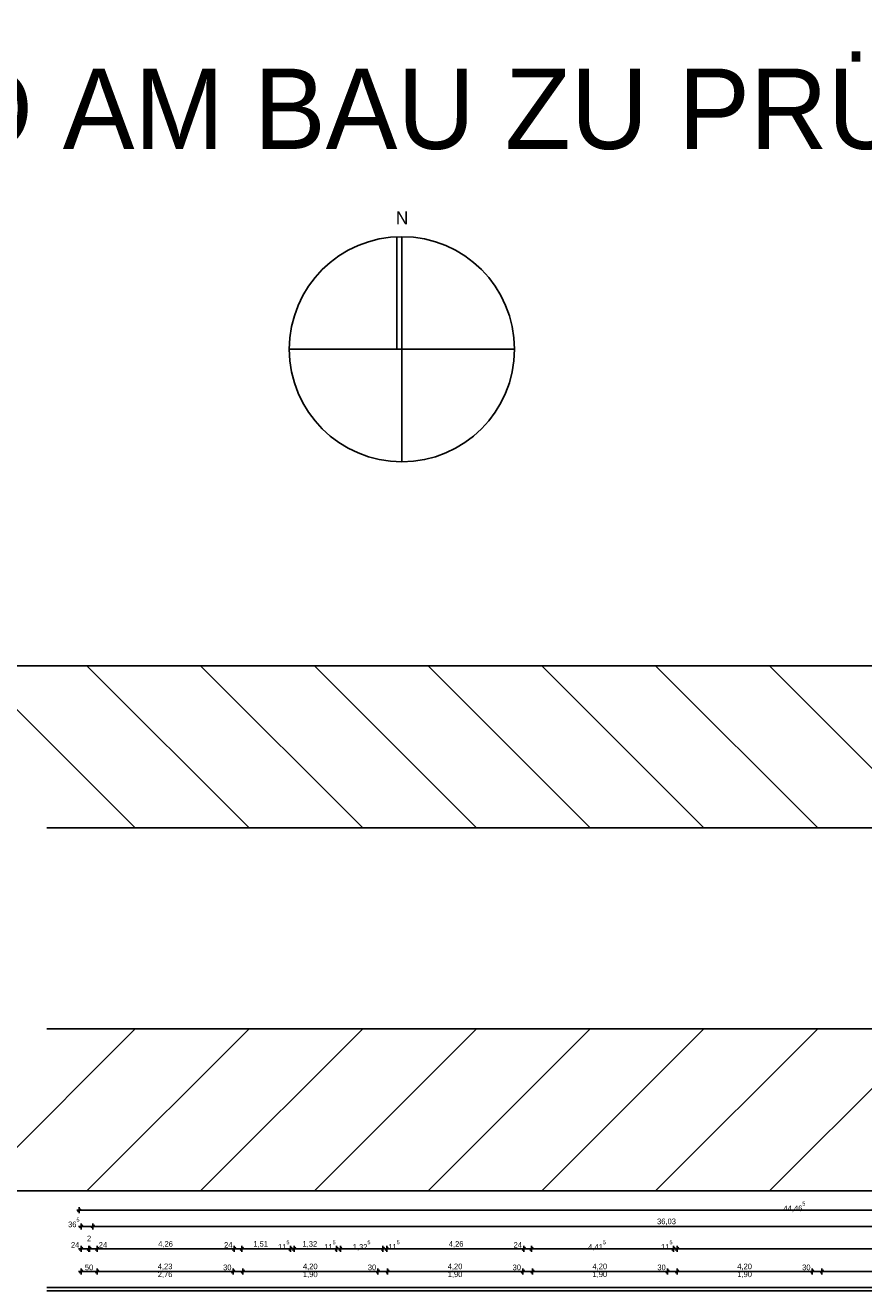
# Model space of a CAD drawing. Extents: x -28.8 to 50.4, y -5.6 to 85.1.
# Tile 24 of 29: x -1.7 to 24.3, y 45.8 to 85.1. Entities that reach past the tile are written whole.
import ezdxf

# ---------------------------------------------------------------- set-up
doc = ezdxf.new("R2010")
doc.units = 0
doc.header["$MEASUREMENT"] = 0
for name, color, linetype in [('0._EG_2_P_BM_AUSSEN', 7, 'Continuous'), ('0._EG_2_P_ZE_PLANKOPF', 7, 'Continuous'), ('0._EG_2_P_ZE_TEXT', 7, 'Continuous'), ('0._EG_2_X_EA_STRASSEN', 7, 'Continuous')]:
    doc.layers.add(name, color=color, linetype=linetype)
doc.styles.add('ERSTELLTER_STIL_2', font='txt')
doc.styles.add('ERSTELLTER_STIL_3', font='txt')

msp = doc.modelspace()

# ---------------------------------------------------------------- linework, layer by layer
at = {"layer": '0._EG_2_P_BM_AUSSEN', "linetype": 'Continuous', "ltscale": 1000}
for p, q in [((-0.13, 48.285), (-0.055, 48.285)), ((-0.005, 48.335), (-0.105, 48.235)), ((-0.055, 48.191), (-0.055, 48.379)), ((-0.055, 48.285), (44.41, 48.285)), ((-0.074, 47.785), (0.001, 47.785)), ((0.051, 47.835), (-0.049, 47.735)), ((0.001, 47.691), (0.001, 47.879)), ((0.001, 47.785), (0.366, 47.785)), ((0.416, 47.835), (0.316, 47.735)), ((0.366, 47.691), (0.366, 47.879)), ((0.366, 47.785), (36.395, 47.785)), ((-0.074, 47.085), (0.001, 47.085)), ((0.051, 47.135), (-0.049, 47.035)), ((0.001, 46.991), (0.001, 47.179)), ((0.001, 47.085), (0.241, 47.085)), ((0.191, 47.035), (0.291, 47.135)), ((0.311, 47.135), (0.211, 47.035)), ((0.241, 46.991), (0.241, 47.179)), ((0.241, 47.085), (0.261, 47.085)), ((0.261, 46.991), (0.261, 47.179)), ((0.261, 47.085), (0.501, 47.085)), ((0.551, 47.135), (0.451, 47.035)), ((0.501, 46.991), (0.501, 47.179)), ((0.501, 47.085), (4.761, 47.085)), ((4.811, 47.135), (4.711, 47.035)), ((4.761, 46.991), (4.761, 47.179)), ((4.761, 47.085), (5.001, 47.085)), ((5.051, 47.135), (4.951, 47.035)), ((5.001, 46.991), (5.001, 47.179)), ((5.001, 47.085), (6.51, 47.085)), ((6.56, 47.135), (6.46, 47.035)), ((6.51, 46.991), (6.51, 47.179)), ((6.51, 47.085), (6.625, 47.085)), ((6.675, 47.135), (6.575, 47.035)), ((6.625, 46.991), (6.625, 47.179)), ((6.625, 47.085), (7.945, 47.085)), ((7.995, 47.135), (7.895, 47.035)), ((7.945, 46.991), (7.945, 47.179)), ((7.945, 47.085), (8.06, 47.085)), ((8.11, 47.135), (8.01, 47.035)), ((8.06, 46.991), (8.06, 47.179)), ((8.06, 47.085), (9.385, 47.085)), ((9.435, 47.135), (9.335, 47.035)), ((9.385, 46.991), (9.385, 47.179)), ((9.385, 47.085), (9.5, 47.085)), ((9.55, 47.135), (9.45, 47.035)), ((9.5, 46.991), (9.5, 47.179)), ((9.5, 47.085), (13.76, 47.085)), ((13.81, 47.135), (13.71, 47.035)), ((13.76, 46.991), (13.76, 47.179)), ((13.76, 47.085), (14, 47.085)), ((14.05, 47.135), (13.95, 47.035)), ((14, 46.991), (14, 47.179)), ((14, 47.085), (18.415, 47.085)), ((18.465, 47.135), (18.365, 47.035)), ((18.415, 46.991), (18.415, 47.179)), ((18.415, 47.085), (18.53, 47.085)), ((18.58, 47.135), (18.48, 47.035)), ((18.53, 46.991), (18.53, 47.179)), ((18.53, 47.085), (36.26, 47.085)), ((0.051, 46.435), (-0.049, 46.335)), ((0.001, 46.291), (0.001, 46.479)), ((0.551, 46.435), (0.451, 46.335)), ((0.501, 46.291), (0.501, 46.479)), ((4.781, 46.435), (4.681, 46.335)), ((4.731, 46.291), (4.731, 46.479)), ((5.08, 46.435), (4.98, 46.335)), ((5.03, 46.291), (5.03, 46.479)), ((9.28, 46.435), (9.18, 46.335)), ((9.23, 46.291), (9.23, 46.479)), ((9.58, 46.435), (9.48, 46.335)), ((9.53, 46.291), (9.53, 46.479)), ((13.78, 46.435), (13.68, 46.335)), ((13.73, 46.291), (13.73, 46.479)), ((14.08, 46.435), (13.98, 46.335)), ((14.03, 46.291), (14.03, 46.479)), ((18.28, 46.435), (18.18, 46.335)), ((18.23, 46.291), (18.23, 46.479)), ((18.58, 46.435), (18.48, 46.335)), ((18.53, 46.291), (18.53, 46.479)), ((22.78, 46.435), (22.68, 46.335)), ((22.73, 46.291), (22.73, 46.479)), ((23.08, 46.435), (22.98, 46.335)), ((23.03, 46.291), (23.03, 46.479)), ((-0.074, 46.385), (0.001, 46.385)), ((0.001, 46.385), (0.501, 46.385)), ((0.501, 46.385), (4.731, 46.385)), ((4.731, 46.385), (5.03, 46.385)), ((5.03, 46.385), (9.23, 46.385)), ((9.23, 46.385), (9.53, 46.385)), ((9.53, 46.385), (13.73, 46.385)), ((13.73, 46.385), (14.03, 46.385)), ((14.03, 46.385), (18.23, 46.385)), ((18.23, 46.385), (18.53, 46.385)), ((18.53, 46.385), (22.73, 46.385)), ((22.73, 46.385), (23.03, 46.385)), ((23.03, 46.385), (27.23, 46.385))]:
    msp.add_line(p, q, dxfattribs=at)
at = {"layer": '0._EG_2_P_ZE_PLANKOPF', "linetype": 'Continuous', "ltscale": 1000}
for p, q in [((9.816, 75.057), (9.816, 78.553)), ((9.973, 78.557), (9.973, 71.557)), ((6.473, 75.057), (13.473, 75.057))]:
    msp.add_line(p, q, dxfattribs=at)
for start, end in [(0, 180), (180, 0)]:
    msp.add_arc((9.973, 75.057), 3.5, start, end, dxfattribs=at)
at = {"layer": '0._EG_2_X_EA_STRASSEN', "linetype": 'Continuous', "ltscale": 1000}
for p, q in [((26.053, 65.215), (-3.355, 65.215)), ((-3.355, 65.215), (1.685, 60.175)), ((0.181, 65.215), (5.221, 60.175)), ((3.716, 65.215), (8.756, 60.175)), ((7.252, 65.215), (12.292, 60.175)), ((10.787, 65.215), (15.827, 60.175)), ((14.323, 65.215), (19.363, 60.175)), ((17.859, 65.215), (22.899, 60.175)), ((21.394, 65.215), (26.434, 60.175)), ((31.164, 60.175), (-1.061, 60.175)), ((-3.355, 48.885), (1.685, 53.925)), ((31.164, 53.925), (-1.061, 53.925)), ((0.181, 48.885), (5.221, 53.925)), ((3.716, 48.885), (8.756, 53.925)), ((7.252, 48.885), (12.292, 53.925)), ((10.787, 48.885), (15.827, 53.925)), ((14.323, 48.885), (19.363, 53.925)), ((17.859, 48.885), (22.899, 53.925)), ((21.394, 48.885), (26.434, 53.925)), ((26.053, 48.885), (-3.355, 48.885)), ((48.105, 45.885), (-1.064, 45.885)), ((48.105, 45.785), (-1.064, 45.785))]:
    msp.add_line(p, q, dxfattribs=at)

# ---------------------------------------------------------------- texts
at = {"layer": '0._EG_2_P_BM_AUSSEN', "linetype": 'Continuous', "char_height": 0.175, "attachment_point": 7, "style": 'ERSTELLTER_STIL_2'}
for s, insert in [('{44,46\\A1{\\H0.7x;\\S5^  ;}}', (21.834, 48.226)), ('{36\\A1{\\H0.7x;\\S5^  ;}}', (-0.402, 47.757)), ('{36,03}', (17.905, 47.82)), ('{24}', (-0.314, 47.12)), ('{2}', (0.185, 47.321)), ('{24}', (0.551, 47.12)), ('{4,26}', (2.399, 47.12)), ('{24}', (4.446, 47.12)), ('{1,51}', (5.355, 47.12)), ('{11\\A1{\\H0.7x;\\S5^  ;}}', (6.124, 47.058)), ('{1,32}', (6.884, 47.12)), ('{11\\A1{\\H0.7x;\\S5^  ;}}', (7.559, 47.058)), ('{1,32\\A1{\\H0.7x;\\S5^  ;}}', (8.446, 47.026)), ('{11\\A1{\\H0.7x;\\S5^  ;}}', (9.55, 47.058)), ('{4,26}', (11.432, 47.12)), ('{24}', (13.444, 47.12)), ('{4,41\\A1{\\H0.7x;\\S5^  ;}}', (15.763, 47.026)), ('{11\\A1{\\H0.7x;\\S5^  ;}}', (18.029, 47.058)), ('{50}', (0.119, 46.42)), ('{4,23}', (2.384, 46.42)), ('{30}', (4.416, 46.42)), ('{4,20}', (6.897, 46.42)), ('{30}', (8.914, 46.42)), ('{4,20}', (11.397, 46.42)), ('{30}', (13.414, 46.42)), ('{4,20}', (15.897, 46.42)), ('{30}', (17.914, 46.42)), ('{4,20}', (20.397, 46.42)), ('{30}', (22.414, 46.42)), ('{2,76}', (2.384, 46.175)), ('{1,90}', (6.897, 46.175)), ('{1,90}', (11.397, 46.175)), ('{1,90}', (15.897, 46.175)), ('{1,90}', (20.397, 46.175))]:
    msp.add_mtext(s, dxfattribs=dict(at, insert=insert))
at = {"layer": '0._EG_2_P_ZE_PLANKOPF', "linetype": 'Continuous', "insert": (10.171, 78.944), "char_height": 0.4, "attachment_point": 9, "style": 'ERSTELLTER_STIL_2'}
msp.add_mtext('{N}', dxfattribs=at)
at = {"layer": '0._EG_2_P_ZE_TEXT', "linetype": 'Continuous', "insert": (-28.807, 81.248), "char_height": 2.5, "attachment_point": 7, "style": 'ERSTELLTER_STIL_3'}
msp.add_mtext('{ALLE MAßE SIND AM BAU ZU PRÜFEN !}', dxfattribs=at)

doc.saveas('drawing.dxf')
